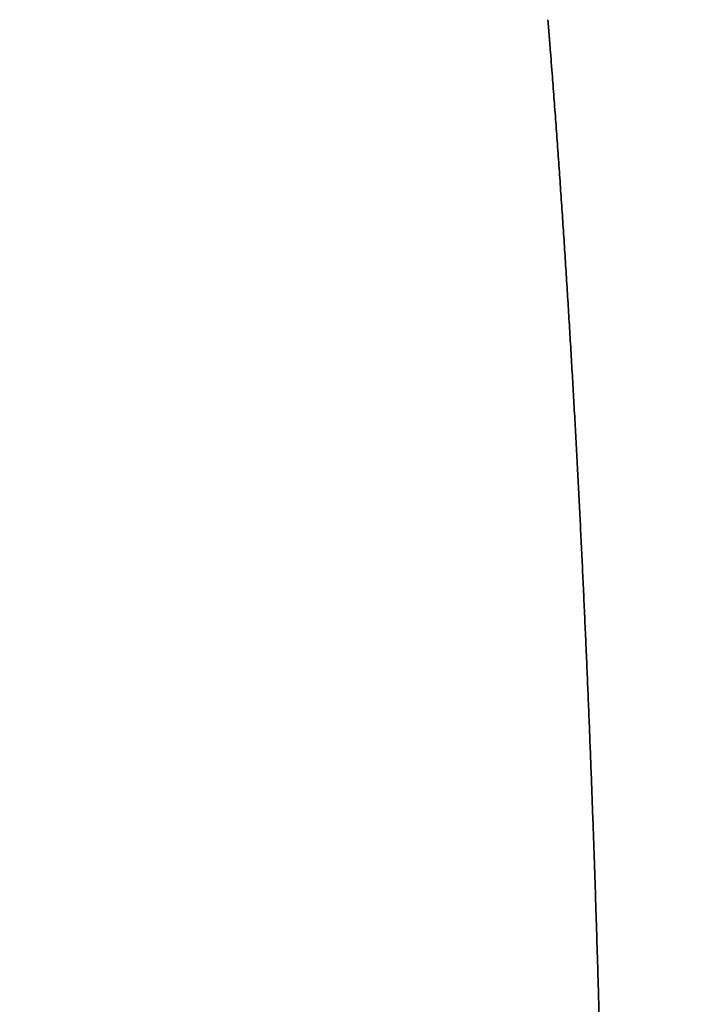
# Model space of a CAD drawing. Extents: x 46 to 342, y 25 to 270.
# Tile 135 of 256: x 250.62 to 252.22, y 71.85 to 74.22. Entities that reach past the tile are written whole.
import ezdxf

# ---------------------------------------------------------------- set-up
doc = ezdxf.new("R2010")
doc.units = 0
doc.layers.get('0').update_dxf_attribs({"lineweight": 13})

# ---------------------------------------------------------------- blocks, each defined once
blk = doc.blocks.new('BLOCK1')
at = {"color": 7, "lineweight": 35}
for points, knots in [([(-935.8498, 163.3683), (-935.3247, 163.3579), (-934.8004, 163.3504), (-934.2763, 163.3466), (-933.2275, 163.3448), (-932.178, 163.3496), (-931.653, 163.3526), (-930.4191, 163.3598), (-929.1837, 163.3656), (-928.4739, 163.3679), (-927.0541, 163.3704), (-925.6343, 163.3701), (-924.9245, 163.3696), (-922.1663, 163.3673), (-919.409, 163.3656), (-916.9595, 163.3681), (-913.5506, 163.373), (-910.1417, 163.3771), (-909.5753, 163.3778), (-907.0131, 163.3827), (-904.4509, 163.3866), (-903.2492, 163.3877), (-898.0417, 163.3886), (-892.8339, 163.3795), (-888.8278, 163.3783), (-883.4034, 163.4475), (-877.9777, 163.5079), (-876.6069, 163.5176), (-873.964, 163.4737), (-871.3362, 163.2175), (-870.14, 163.035), (-867.6923, 162.5025), (-865.3316, 161.6544), (-864.1502, 161.1363), (-862.2645, 160.1607), (-860.4893, 159.0021), (-859.8029, 158.5158), (-856.5974, 156.0513), (-853.9029, 152.9907), (-852.1887, 150.2245), (-850.4414, 146.1886), (-849.3518, 141.9498), (-849.1051, 140.8141), (-848.6391, 138.2592), (-848.3328, 135.6817), (-848.2005, 134.2521), (-847.9282, 130.6063), (-847.7864, 126.9524), (-847.7264, 124.6778), (-847.6866, 122.2127), (-847.677, 119.7474), (-847.6763, 119.5023), (-847.6759, 119.2571), (-847.6759, 119.012)], [0, 0, 0, 0, 0, 0, 6.173801, 6.173801, 6.173801, 12.347602, 12.347602, 12.347602, 20.674236, 20.674236, 20.674236, 29.000871, 29.000871, 29.000871, 53.037738, 53.037738, 53.037738, 69.004515, 69.004515, 69.004515, 83.107202, 83.107202, 83.107202, 130.115726, 130.115726, 130.115726, 146.782041, 146.782041, 146.782041, 161.087207, 161.087207, 161.087207, 176.168184, 176.168184, 176.168184, 185.922201, 185.922201, 185.922201, 223.57289, 223.57289, 223.57289, 237.172478, 237.172478, 237.172478, 254.014351, 254.014351, 254.014351, 280.069398, 280.069398, 280.069398, 282.946371, 282.946371, 282.946371, 282.946371, 282.946371, 282.946371]), ([(-930.7639, 137.9677), (-930.7629, 137.9556), (-930.7618, 137.9435), (-930.7608, 137.931), (-930.7587, 137.9052), (-930.7565, 137.8784), (-930.7554, 137.8649), (-930.7532, 137.8376), (-930.7511, 137.8107), (-930.75, 137.7973), (-930.748, 137.7712), (-930.746, 137.7465), (-930.745, 137.7345), (-930.5925, 135.8008), (-930.4731, 133.8434), (-930.3805, 131.8799), (-930.31, 129.9024), (-930.2582, 127.912)], [0, 0, 0, 0, 0, 0, 0.089375, 0.089375, 0.089375, 0.178749, 0.178749, 0.178749, 0.26813, 0.26813, 0.26813, 0.357511, 0.357511, 0.357511, 14.535532, 14.535532, 14.535532, 14.535532, 14.535532, 14.535532])]:
    blk.add_open_spline(points, degree=5, knots=knots, dxfattribs=at)

msp = doc.modelspace()

# ---------------------------------------------------------------- block references
at = {"lineweight": 0, "xscale": 0.25, "yscale": 0.25, "zscale": 0.25}
msp.add_blockref('BLOCK1', (484.5779, 39.7324), dxfattribs=at)

doc.saveas('drawing.dxf')
